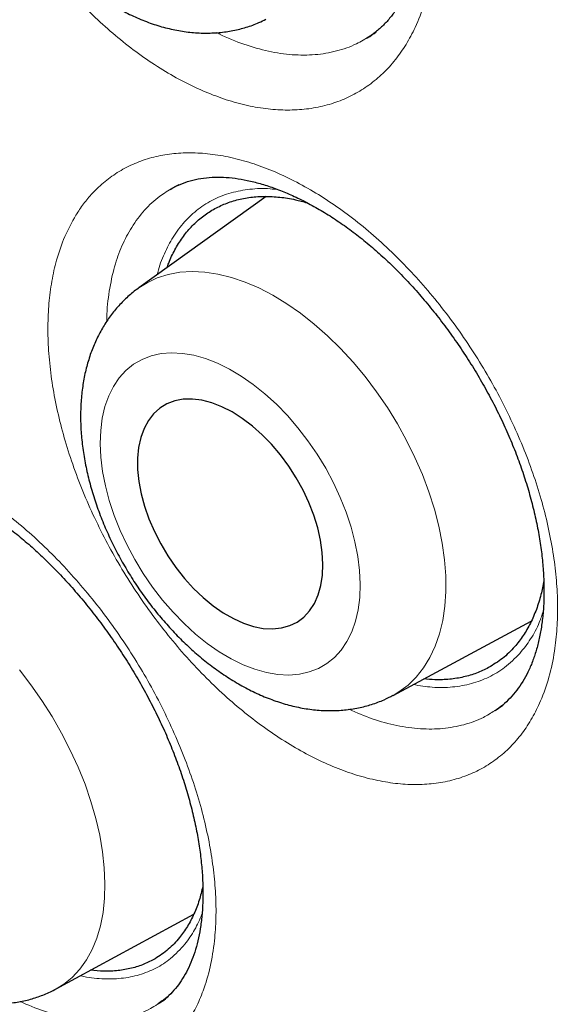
# Model space of a CAD drawing. Header units: millimetres. Extents: x 8 to 961, y 12 to 932.
# Tile 87 of 187: x 900.1 to 902.74, y 301.35 to 306.1. Entities that reach past the tile are written whole.
import ezdxf

# ---------------------------------------------------------------- set-up
doc = ezdxf.new("R2010")
doc.units = ezdxf.units.MM

msp = doc.modelspace()

# ---------------------------------------------------------------- linework, layer by layer
at = {"color": 7, "linetype": 'Continuous', "lineweight": 30}
for p, q in [((900.8231, 305.2795), (900.8208, 305.2782)), ((900.8633, 305.3015), (900.8299, 305.2832)), ((901.2851, 305.2454), (900.6711, 304.8044)), ((901.8968, 302.84), (902.5626, 303.1977)), ((902.3878, 302.7672), (902.3857, 302.766)), ((902.3885, 302.7665), (902.4255, 302.793)), ((900.273, 301.4246), (900.9359, 301.7845))]:
    msp.add_line(p, q, dxfattribs=at)
at = {"color": 8, "linetype": 'Continuous', "lineweight": 0}
msp.add_line((902.3986, 302.7737), (902.3878, 302.7672), dxfattribs=at)
at = {"color": 8, "linetype": 'Continuous', "lineweight": 0, "flags": 128}
for points in [[(900.6715, 304.8047), (900.7107, 304.8295), (900.7602, 304.8528), (900.8131, 304.8697), (900.8692, 304.8801), (900.928, 304.8838), (900.9892, 304.8809), (901.0525, 304.8715), (901.1173, 304.8554), (901.1833, 304.833), (901.2501, 304.8042), (901.3173, 304.7693), (901.3844, 304.7285), (901.451, 304.6821), (901.5167, 304.6303), (901.581, 304.5735), (901.6436, 304.512), (901.7041, 304.4463), (901.7621, 304.3767), (901.8172, 304.3037), (901.869, 304.2277), (901.9173, 304.1493), (901.9617, 304.0689), (902.002, 303.987), (902.0379, 303.9041), (902.0692, 303.8209), (902.0956, 303.7377), (902.1171, 303.6551), (902.1334, 303.5737), (902.1445, 303.4939), (902.1503, 303.4164), (902.1507, 303.3414), (902.1459, 303.2696), (902.1357, 303.2014), (902.1202, 303.1372), (902.0997, 303.0774), (902.0741, 303.0224), (902.0436, 302.9725), (902.0085, 302.9281), (901.9689, 302.8895), (901.9252, 302.8568), (901.8966, 302.8399)], [(901.7382, 303.3755), (901.7351, 303.4414), (901.7267, 303.5097), (901.7131, 303.5797), (901.6943, 303.6508), (901.6706, 303.7225), (901.6421, 303.7941), (901.6091, 303.8651), (901.5718, 303.9348), (901.5306, 304.0026), (901.4858, 304.0679), (901.4379, 304.1302), (901.3871, 304.189), (901.334, 304.2438), (901.2791, 304.294), (901.2226, 304.3393), (901.1653, 304.3792), (901.1075, 304.4135), (901.0497, 304.4418), (900.9924, 304.464), (900.9362, 304.4797), (900.8815, 304.4889), (900.8287, 304.4915), (900.7783, 304.4875), (900.7308, 304.4768), (900.6866, 304.4597), (900.6459, 304.4362), (900.6093, 304.4066), (900.5769, 304.3711), (900.5491, 304.3299), (900.5261, 304.2836), (900.508, 304.2323), (900.4952, 304.1767), (900.4876, 304.1171), (900.4853, 304.0541), (900.4884, 303.9881), (900.4968, 303.9199), (900.5104, 303.8499), (900.5291, 303.7787), (900.5529, 303.707), (900.5814, 303.6354), (900.6144, 303.5644), (900.6517, 303.4948), (900.6929, 303.427), (900.7376, 303.3616), (900.7856, 303.2993), (900.8363, 303.2405), (900.8894, 303.1858), (900.9444, 303.1356), (901.0008, 303.0903), (901.0582, 303.0503), (901.116, 303.016), (901.1738, 302.9877), (901.231, 302.9656), (901.2873, 302.9499), (901.342, 302.9406), (901.3948, 302.938), (901.4451, 302.9421), (901.4927, 302.9527), (901.5369, 302.9698), (901.5776, 302.9933), (901.6142, 303.0229), (901.6466, 303.0585), (901.6744, 303.0996), (901.6974, 303.146), (901.7154, 303.1972), (901.7283, 303.2529), (901.7359, 303.3125), (901.7382, 303.3755)], [(900.0956, 302.9624), (900.1514, 302.8902), (900.2041, 302.815), (900.2535, 302.7372), (900.2992, 302.6574), (900.3411, 302.5761), (900.3787, 302.4938), (900.4119, 302.4111), (900.4404, 302.3283), (900.4641, 302.2462), (900.4829, 302.1651), (900.4965, 302.0856), (900.505, 302.0082), (900.5082, 301.9334), (900.5062, 301.8616), (900.4989, 301.7934), (900.4865, 301.7291), (900.4689, 301.6692), (900.4463, 301.614), (900.4188, 301.5639), (900.3867, 301.5192), (900.3501, 301.4801), (900.3092, 301.447), (900.273, 301.4246)]]:
    msp.add_lwpolyline(points, dxfattribs=at)
at = {"color": 7, "linetype": 'Continuous', "lineweight": 30, "flags": 128}
msp.add_lwpolyline([(901.5587, 303.4727), (901.5557, 303.529), (901.5473, 303.5876), (901.5335, 303.6477), (901.5147, 303.7086), (901.491, 303.7696), (901.4626, 303.83), (901.43, 303.8889), (901.3936, 303.9457), (901.3537, 303.9998), (901.3109, 304.0503), (901.2656, 304.0968), (901.2185, 304.1387), (901.1701, 304.1754), (901.121, 304.2065), (901.0718, 304.2317), (901.023, 304.2505), (900.9754, 304.2629), (900.9294, 304.2686), (900.8856, 304.2676), (900.8445, 304.2599), (900.8067, 304.2456), (900.7726, 304.2248), (900.7427, 304.1978), (900.7172, 304.165), (900.6964, 304.1267), (900.6808, 304.0834), (900.6703, 304.0356), (900.6652, 303.984), (900.6656, 303.929), (900.6713, 303.8715), (900.6824, 303.8121), (900.6987, 303.7515), (900.7201, 303.6904), (900.7461, 303.6296), (900.7767, 303.5699), (900.8112, 303.5119), (900.8495, 303.4564), (900.8909, 303.404), (900.935, 303.3554), (900.9812, 303.3112), (901.029, 303.2718), (901.0779, 303.2379), (901.1271, 303.2097), (901.1762, 303.1876), (901.2244, 303.172), (901.2713, 303.1629), (901.3163, 303.1606), (901.3588, 303.1649), (901.3983, 303.176), (901.4343, 303.1936), (901.4664, 303.2175), (901.4941, 303.2474), (901.5173, 303.283), (901.5355, 303.3239), (901.5486, 303.3695), (901.5564, 303.4193), (901.5587, 303.4727)], dxfattribs=at)
at = {"color": 7, "linetype": 'Continuous', "lineweight": 30}
for points, knots in [([(893.9274, 321.833), (893.8174, 321.8308), (893.581, 321.8262), (893.2271, 321.7945), (892.8645, 321.7431), (892.5174, 321.6725), (892.1853, 321.5847), (891.8683, 321.4809), (891.56, 321.3596), (891.2608, 321.221), (890.9653, 321.0619), (890.6745, 320.8814), (890.3895, 320.6785), (890.1163, 320.4569), (889.8554, 320.217), (889.607, 319.9591), (889.376, 319.6887), (889.1619, 319.4073), (888.964, 319.1165), (888.7784, 318.811), (888.6052, 318.4911), (888.4414, 318.1505), (888.2882, 317.7886), (888.1466, 317.4049), (888.0199, 317.0069), (887.9083, 316.5952), (887.8118, 316.1703), (887.7323, 315.7412), (887.6686, 315.3092), (887.62, 314.8756), (887.5853, 314.4323), (887.5644, 313.9799), (887.5573, 313.5096), (887.565, 313.0213), (887.5884, 312.5153), (887.6275, 312.0015), (887.6822, 311.4807), (887.7523, 310.9536), (887.8362, 310.4311), (887.9328, 309.9142), (888.0409, 309.4038), (888.1623, 308.8902), (888.297, 308.3742), (888.4476, 307.8458), (888.615, 307.3055), (888.7999, 306.7541), (888.9988, 306.2028), (889.2115, 305.6522), (889.4375, 305.1031), (889.6721, 304.5668), (889.9142, 304.0436), (890.1625, 303.5341), (890.4217, 303.0285), (890.6913, 302.5274), (890.9768, 302.0213), (891.2785, 301.5113), (891.5967, 300.9985), (891.9251, 300.4935), (892.2633, 299.997), (892.6108, 299.5095), (892.9605, 299.041), (893.3111, 298.5913), (893.6619, 298.1602), (894.0193, 297.7395), (894.3829, 297.3296), (894.7598, 296.923), (895.1498, 296.5209), (895.5528, 296.1247), (895.9608, 295.743), (896.3731, 295.376), (896.7892, 295.0244), (897.2006, 294.695), (897.6066, 294.3872), (898.0064, 294.1002), (898.4076, 293.8285), (898.8098, 293.5722), (899.2207, 293.3268), (899.6396, 293.0938), (900.0661, 292.8747), (900.4915, 292.6743), (900.9152, 292.4928), (901.3365, 292.3306), (901.7471, 292.1904), (902.1465, 292.0714), (902.5345, 291.9722), (902.9185, 291.8908), (903.298, 291.8271), (903.6803, 291.7804), (904.0644, 291.752), (904.4495, 291.7432), (904.8275, 291.7547), (905.198, 291.7863), (905.5605, 291.8381), (905.9077, 291.9086), (906.2397, 291.9964), (906.5568, 292.1002), (906.8651, 292.2215), (907.1643, 292.3601), (907.4598, 292.5192), (907.7506, 292.6997), (908.0356, 292.9026), (908.3087, 293.1242), (908.5697, 293.3641), (908.818, 293.6221), (909.0492, 293.8921), (909.2623, 294.1748), (909.4006, 294.3707), (909.4658, 294.4783), (909.4692, 294.4839)], [0, 0, 0, 0, 0.008505, 0.018287, 0.028068, 0.037849, 0.047071, 0.056294, 0.065516, 0.074739, 0.083961, 0.093742, 0.103524, 0.113305, 0.123086, 0.132867, 0.142649, 0.151871, 0.161094, 0.170316, 0.179538, 0.188761, 0.198542, 0.208323, 0.218105, 0.227886, 0.237667, 0.247448, 0.256671, 0.265893, 0.275116, 0.284338, 0.29356, 0.303342, 0.313123, 0.322904, 0.332686, 0.342467, 0.352248, 0.361471, 0.370693, 0.379915, 0.389138, 0.39836, 0.408141, 0.417923, 0.427704, 0.437485, 0.447267, 0.457048, 0.46627, 0.475493, 0.484715, 0.493937, 0.50316, 0.512941, 0.522722, 0.532504, 0.542285, 0.552066, 0.561848, 0.57107, 0.580292, 0.589515, 0.598737, 0.60796, 0.617741, 0.627522, 0.637303, 0.647085, 0.656866, 0.666647, 0.67587, 0.685092, 0.694314, 0.703537, 0.712759, 0.722541, 0.732322, 0.742103, 0.751884, 0.761666, 0.771447, 0.780669, 0.789892, 0.799114, 0.808337, 0.817559, 0.82734, 0.837122, 0.846903, 0.856684, 0.866465, 0.876247, 0.885469, 0.894691, 0.903914, 0.913136, 0.922359, 0.93214, 0.941921, 0.951703, 0.961484, 0.971265, 0.981046, 0.990269, 0.999491, 1, 1, 1, 1]), ([(893.6586, 321.8257), (893.7133, 321.8281), (893.8353, 321.8335), (894.0272, 321.8348), (894.2336, 321.8309), (894.442, 321.821), (894.6523, 321.8051), (894.8645, 321.7834), (895.0783, 321.7558), (895.2938, 321.7223), (895.511, 321.6829), (895.7296, 321.6377), (895.9496, 321.5866), (896.171, 321.5298), (896.3936, 321.4671), (896.6173, 321.3987), (896.8422, 321.3245), (897.068, 321.2446), (897.2948, 321.159), (897.5223, 321.0677), (897.7506, 320.9708), (897.9796, 320.8683), (898.209, 320.7602), (898.439, 320.6467), (898.6692, 320.5276), (898.8998, 320.4031), (899.1305, 320.2733), (899.3614, 320.1381), (899.5922, 319.9976), (899.8229, 319.8519), (900.0534, 319.701), (900.2837, 319.545), (900.5135, 319.3839), (900.7429, 319.2178), (900.9718, 319.0468), (901.2, 318.871), (901.4274, 318.6903), (901.654, 318.5049), (901.8796, 318.3149), (902.1043, 318.1203), (902.3278, 317.9212), (902.5501, 317.7176), (902.7711, 317.5098), (902.9908, 317.2976), (903.2089, 317.0813), (903.4255, 316.8609), (903.6405, 316.6364), (903.8537, 316.4081), (904.0651, 316.176), (904.2746, 315.9401), (904.4821, 315.7005), (904.6875, 315.4574), (904.8908, 315.2109), (905.0918, 314.961), (905.2905, 314.7079), (905.4868, 314.4516), (905.6807, 314.1923), (905.8719, 313.9301), (906.0606, 313.6649), (906.2465, 313.3971), (906.4296, 313.1266), (906.6099, 312.8537), (906.7873, 312.5783), (906.9616, 312.3006), (907.1329, 312.0207), (907.301, 311.7387), (907.466, 311.4548), (907.6276, 311.169), (907.7859, 310.8815), (907.9408, 310.5924), (908.0923, 310.3018), (908.2402, 310.0097), (908.3845, 309.7165), (908.5252, 309.422), (908.6623, 309.1265), (908.7955, 308.8301), (908.925, 308.5329), (909.0505, 308.235), (909.1722, 307.9366), (909.29, 307.6377), (909.4037, 307.3385), (909.5134, 307.0391), (909.619, 306.7396), (909.7205, 306.4401), (909.8178, 306.1408), (909.9109, 305.8418), (909.9997, 305.5432), (910.0843, 305.2451), (910.1646, 304.9477), (910.2405, 304.651), (910.3121, 304.3551), (910.3792, 304.0603), (910.442, 303.7666), (910.5003, 303.4741), (910.5541, 303.183), (910.6034, 302.8933), (910.6483, 302.6053), (910.6886, 302.3189), (910.7244, 302.0343), (910.7556, 301.7517), (910.7823, 301.4711), (910.8044, 301.1926), (910.8219, 300.9165), (910.8349, 300.6426), (910.8433, 300.3713), (910.8471, 300.1026), (910.8463, 299.8366), (910.8409, 299.5733), (910.831, 299.313), (910.8165, 299.0557), (910.7975, 298.8015), (910.7739, 298.5505), (910.7458, 298.3028), (910.7132, 298.0586), (910.6761, 297.8178), (910.6345, 297.5806), (910.5884, 297.3472), (910.5379, 297.1175), (910.4829, 296.8916), (910.4236, 296.6697), (910.3599, 296.4519), (910.2919, 296.2381), (910.2195, 296.0286), (910.1429, 295.8233), (910.062, 295.6224), (909.9768, 295.4259), (909.8875, 295.2339), (909.794, 295.0465), (909.6964, 294.8637), (909.5944, 294.6859), (909.5175, 294.5578), (909.4735, 294.4905), (909.4661, 294.4792)], [0, 0, 0, 0, 0.006345, 0.014134, 0.021917, 0.029695, 0.037469, 0.045239, 0.053005, 0.060767, 0.068527, 0.076283, 0.084037, 0.091788, 0.099538, 0.107286, 0.115032, 0.122777, 0.130522, 0.138265, 0.146008, 0.153751, 0.161493, 0.169235, 0.176976, 0.184718, 0.19246, 0.200202, 0.207945, 0.215687, 0.22343, 0.231174, 0.238917, 0.246661, 0.254406, 0.262151, 0.269897, 0.277643, 0.285389, 0.293136, 0.300884, 0.308632, 0.31638, 0.324129, 0.331878, 0.339628, 0.347378, 0.355129, 0.36288, 0.370631, 0.378383, 0.386135, 0.393888, 0.40164, 0.409393, 0.417146, 0.4249, 0.432654, 0.440407, 0.448161, 0.455916, 0.46367, 0.471424, 0.479179, 0.486934, 0.494688, 0.502443, 0.510198, 0.517952, 0.525707, 0.533461, 0.541216, 0.54897, 0.556724, 0.564478, 0.572232, 0.579986, 0.58774, 0.595493, 0.603246, 0.610999, 0.618751, 0.626503, 0.634255, 0.642006, 0.649757, 0.657508, 0.665258, 0.673008, 0.680757, 0.688506, 0.696255, 0.704002, 0.71175, 0.719497, 0.727243, 0.734989, 0.742734, 0.750479, 0.758223, 0.765967, 0.773711, 0.781453, 0.789196, 0.796938, 0.804679, 0.81242, 0.820161, 0.827902, 0.835642, 0.843383, 0.851123, 0.858864, 0.866605, 0.874346, 0.882087, 0.88983, 0.897573, 0.905317, 0.913063, 0.92081, 0.928558, 0.936309, 0.944063, 0.951819, 0.959578, 0.96734, 0.975106, 0.982876, 0.990651, 0.99843, 1, 1, 1, 1]), ([(900.2795, 308.5676), (900.2795, 308.5677), (900.2942, 308.5772), (900.3264, 308.5911), (900.3762, 308.6087), (900.429, 308.6198), (900.4835, 308.6251), (900.5396, 308.6247), (900.5977, 308.6189), (900.6578, 308.608), (900.7204, 308.5917), (900.7851, 308.57), (900.8516, 308.5428), (900.9194, 308.5103), (900.9879, 308.4724), (901.0566, 308.4295), (901.1249, 308.3818), (901.1923, 308.3295), (901.2583, 308.2731), (901.323, 308.2126), (901.3865, 308.1478), (901.4489, 308.0786), (901.5101, 308.0052), (901.5694, 307.928), (901.6265, 307.8476), (901.6809, 307.7643), (901.7323, 307.6788), (901.7803, 307.5916), (901.8245, 307.5034), (901.8648, 307.4147), (901.9008, 307.3259), (901.9326, 307.2375), (901.9603, 307.1494), (901.9839, 307.0616), (902.0033, 306.9744), (902.0185, 306.8883), (902.0294, 306.8038), (902.0359, 306.7216), (902.038, 306.6421), (902.036, 306.5658), (902.0298, 306.4934), (902.0196, 306.4251), (902.0057, 306.3612), (901.9883, 306.3022), (901.9675, 306.2476), (901.9432, 306.1971), (901.9155, 306.1506), (901.8844, 306.1083), (901.85, 306.0702), (901.8116, 306.037), (901.7843, 306.0163), (901.7688, 306.0082), (901.7683, 306.008)], [0, 0, 0, 0, 0.000084, 0.023949, 0.047725, 0.070898, 0.093219, 0.114646, 0.135114, 0.155542, 0.175989, 0.196499, 0.217076, 0.237699, 0.258326, 0.278893, 0.299348, 0.319644, 0.339749, 0.359578, 0.379612, 0.399876, 0.42034, 0.440965, 0.461705, 0.482511, 0.503325, 0.524085, 0.544749, 0.565278, 0.585647, 0.605827, 0.625979, 0.646253, 0.666614, 0.687039, 0.707499, 0.727955, 0.74837, 0.768712, 0.788961, 0.809104, 0.829149, 0.849125, 0.869066, 0.889465, 0.910271, 0.931574, 0.953469, 0.976035, 0.999285, 1, 1, 1, 1]), ([(900.1184, 308.0993), (900.1142, 308.0967), (900.0921, 308.0829), (900.0557, 308.0527), (900.0099, 308.0089), (899.9688, 307.9601), (899.932, 307.9069), (899.8998, 307.8495), (899.8724, 307.788), (899.8499, 307.7226), (899.8324, 307.6535), (899.8202, 307.5809), (899.8134, 307.5054), (899.8121, 307.4274), (899.8162, 307.3475), (899.8258, 307.2663), (899.8407, 307.1844), (899.8606, 307.1024), (899.8854, 307.0207), (899.9149, 306.9397), (899.9488, 306.8598), (899.987, 306.7815), (900.0292, 306.705), (900.0752, 306.6307), (900.1248, 306.5591), (900.1779, 306.4904), (900.2341, 306.425), (900.2933, 306.3632), (900.3553, 306.3055), (900.4199, 306.2522), (900.4869, 306.2036), (900.556, 306.1602), (900.6268, 306.1225), (900.6989, 306.0909), (900.7718, 306.0658), (900.8448, 306.0475), (900.9172, 306.0362), (900.9884, 306.032), (901.0578, 306.0348), (901.1249, 306.0443), (901.1891, 306.0606), (901.2423, 306.0791), (901.2726, 306.0946), (901.2837, 306.1002)], [0, 0, 0, 0, 0.005276, 0.027774, 0.050279, 0.072908, 0.09577, 0.118967, 0.142583, 0.166674, 0.191258, 0.216311, 0.241766, 0.267524, 0.293477, 0.319525, 0.345576, 0.371585, 0.397533, 0.423418, 0.449248, 0.47504, 0.500813, 0.52659, 0.552391, 0.578238, 0.604153, 0.63016, 0.656279, 0.68252, 0.708887, 0.735362, 0.761899, 0.788398, 0.814741, 0.840792, 0.866422, 0.891535, 0.916088, 0.940091, 0.963601, 0.9867, 1, 1, 1, 1]), ([(901.7691, 306.0088), (901.7705, 306.0096), (901.7868, 306.0183), (901.8016, 306.0295), (901.8152, 306.0397)], [0, 0, 0, 0, 0.083738, 1, 1, 1, 1]), ([(900.8208, 305.278), (900.8221, 305.2788), (900.8374, 305.2893), (900.8697, 305.3041), (900.9179, 305.3218), (900.9693, 305.3332), (901.0224, 305.3389), (901.0774, 305.3391), (901.1345, 305.334), (901.1938, 305.3239), (901.2559, 305.3085), (901.3203, 305.2879), (901.3867, 305.2618), (901.4546, 305.2305), (901.5235, 305.1939), (901.5927, 305.1523), (901.6618, 305.1058), (901.7301, 305.0549), (901.7972, 304.9998), (901.8632, 304.9406), (901.9281, 304.8772), (901.9922, 304.8093), (902.0551, 304.7373), (902.1163, 304.6615), (902.1755, 304.5825), (902.2321, 304.5006), (902.2858, 304.4164), (902.3362, 304.3305), (902.383, 304.2436), (902.4258, 304.156), (902.4645, 304.0685), (902.499, 303.9812), (902.5294, 303.8941), (902.5557, 303.8074), (902.5779, 303.7211), (902.5959, 303.6359), (902.6096, 303.5523), (902.6189, 303.4708), (902.6238, 303.3921), (902.6245, 303.3166), (902.6209, 303.2447), (902.6134, 303.177), (902.602, 303.1138), (902.5871, 303.0553), (902.5687, 303.0012), (902.5469, 302.9512), (902.5216, 302.9052), (902.493, 302.8632), (902.4608, 302.8256), (902.4255, 302.792), (902.3993, 302.7739), (902.3862, 302.7647)], [0, 0, 0, 0, 0.002253, 0.02637, 0.050327, 0.073556, 0.095831, 0.117112, 0.137464, 0.157783, 0.178136, 0.198565, 0.219076, 0.239644, 0.26023, 0.280765, 0.301195, 0.321473, 0.341565, 0.361382, 0.381405, 0.401659, 0.422115, 0.442733, 0.463467, 0.484267, 0.505077, 0.525834, 0.546494, 0.567021, 0.587386, 0.607563, 0.627701, 0.647961, 0.668306, 0.688712, 0.709151, 0.729582, 0.749967, 0.770275, 0.790483, 0.81058, 0.830572, 0.850489, 0.870363, 0.890693, 0.911438, 0.932701, 0.954596, 0.977226, 1, 1, 1, 1]), ([(900.8078, 304.9026), (900.8102, 304.9099), (900.8202, 304.9406), (900.8444, 304.9891), (900.8802, 305.0475), (900.9227, 305.0992), (900.9704, 305.1435), (901.0233, 305.1803), (901.0807, 305.209), (901.143, 305.23), (901.209, 305.2427), (901.2786, 305.2472), (901.3506, 305.2431), (901.4188, 305.2329), (901.4635, 305.2202), (901.4825, 305.2148)], [0, 0, 0, 0, 0.025453, 0.107408, 0.19038, 0.273351, 0.357983, 0.439938, 0.522909, 0.605881, 0.690513, 0.772467, 0.855439, 0.93841, 1, 1, 1, 1]), ([(900.6718, 304.8047), (900.6704, 304.8038), (900.6515, 304.7915), (900.6186, 304.763), (900.5739, 304.7191), (900.5341, 304.6702), (900.4987, 304.6171), (900.468, 304.5599), (900.4421, 304.4987), (900.4213, 304.4337), (900.4055, 304.365), (900.3951, 304.293), (900.3901, 304.218), (900.3906, 304.1406), (900.3967, 304.0614), (900.4082, 303.9809), (900.425, 303.8998), (900.4468, 303.8185), (900.4735, 303.7377), (900.5048, 303.6577), (900.5405, 303.5788), (900.5803, 303.5014), (900.6241, 303.426), (900.6715, 303.3528), (900.7225, 303.2821), (900.7767, 303.2145), (900.8341, 303.1501), (900.8943, 303.0893), (900.9571, 303.0325), (901.0224, 302.9801), (901.09, 302.9323), (901.1595, 302.8897), (901.2307, 302.8526), (901.3032, 302.8216), (901.3763, 302.7971), (901.4495, 302.7793), (901.5221, 302.7686), (901.5933, 302.7649), (901.6626, 302.7683), (901.7293, 302.7784), (901.7931, 302.7951), (901.849, 302.8155), (901.8821, 302.833), (901.8962, 302.8404)], [0, 0, 0, 0, 0.001802, 0.024175, 0.046533, 0.069, 0.091693, 0.114723, 0.138184, 0.162142, 0.186627, 0.211621, 0.237055, 0.262827, 0.288815, 0.31491, 0.341005, 0.367051, 0.393026, 0.418928, 0.444765, 0.470555, 0.496319, 0.522081, 0.547865, 0.573691, 0.599585, 0.625572, 0.651676, 0.677912, 0.704287, 0.730792, 0.757391, 0.783986, 0.810453, 0.836644, 0.862412, 0.887643, 0.912279, 0.936324, 0.959832, 0.98289, 1, 1, 1, 1]), ([(899.193, 303.8612), (899.2029, 303.8671), (899.2263, 303.8812), (899.2671, 303.8969), (899.3131, 303.9089), (899.3592, 303.9151), (899.4065, 303.9167), (899.4576, 303.9139), (899.5132, 303.906), (899.5718, 303.8931), (899.633, 303.8749), (899.6966, 303.8514), (899.7621, 303.8227), (899.829, 303.7887), (899.8967, 303.7496), (899.9646, 303.7057), (900.0322, 303.6571), (900.0991, 303.6042), (900.1649, 303.5472), (900.2299, 303.4861), (900.2942, 303.4206), (900.3578, 303.3507), (900.4201, 303.2769), (900.4807, 303.1996), (900.5391, 303.1192), (900.5949, 303.0364), (900.6478, 302.9516), (900.6972, 302.8655), (900.7431, 302.7786), (900.785, 302.6914), (900.8228, 302.6044), (900.8567, 302.5176), (900.8867, 302.4309), (900.9127, 302.3446), (900.9346, 302.2591), (900.9524, 302.175), (900.9659, 302.0928), (900.9751, 302.0131), (900.98, 301.9364), (900.9807, 301.8633), (900.9774, 301.7941), (900.9702, 301.7294), (900.9594, 301.6694), (900.9451, 301.614), (900.9275, 301.5628), (900.9066, 301.5158), (900.8826, 301.4729), (900.8554, 301.4343), (900.8248, 301.3999), (900.7948, 301.3725), (900.7736, 301.3587), (900.7648, 301.353)], [0, 0, 0, 0, 0.017827, 0.042386, 0.066176, 0.086392, 0.105531, 0.12585, 0.146077, 0.166303, 0.186587, 0.206953, 0.22739, 0.247864, 0.268318, 0.288693, 0.308937, 0.329008, 0.348924, 0.368675, 0.388816, 0.40917, 0.429703, 0.450369, 0.471119, 0.491901, 0.512648, 0.533313, 0.553856, 0.574248, 0.594466, 0.614554, 0.634762, 0.655058, 0.675419, 0.695818, 0.716214, 0.736566, 0.756837, 0.777, 0.797033, 0.816932, 0.836712, 0.856389, 0.876318, 0.896644, 0.917408, 0.93874, 0.960796, 0.983732, 1, 1, 1, 1]), ([(902.6231, 303.3925), (902.6189, 303.3699), (902.6099, 303.3215), (902.5881, 303.2534), (902.5596, 303.1873), (902.5246, 303.1269), (902.4802, 303.0693), (902.4254, 303.0157), (902.3798, 302.9877), (902.3569, 302.9736)], [0, 0, 0, 0, 0.117125, 0.251113, 0.386763, 0.522413, 0.660777, 0.829447, 1, 1, 1, 1]), ([(902.3569, 302.9736), (902.3379, 302.9643), (902.2998, 302.9456), (902.2369, 302.9271), (902.1698, 302.9164), (902.1055, 302.9135), (902.0627, 302.9178), (902.0449, 302.9196)], [0, 0, 0, 0, 0.208578, 0.417155, 0.631007, 0.846431, 1, 1, 1, 1]), ([(900.9795, 301.9186), (900.9741, 301.8962), (900.9628, 301.8495), (900.9378, 301.7853), (900.9063, 301.7246), (900.8655, 301.6666), (900.8147, 301.6127), (900.7718, 301.5844), (900.7502, 301.5701)], [0, 0, 0, 0, 0.142656, 0.297121, 0.453248, 0.61165, 0.804747, 1, 1, 1, 1]), ([(900.7502, 301.5701), (900.7323, 301.5607), (900.6963, 301.5416), (900.6364, 301.5227), (900.572, 301.5113), (900.5059, 301.5078), (900.46, 301.5123), (900.4384, 301.5144)], [0, 0, 0, 0, 0.19988, 0.401149, 0.606794, 0.813952, 1, 1, 1, 1]), ([(899.5592, 301.472), (899.5721, 301.465), (899.6084, 301.4452), (899.6691, 301.4173), (899.7414, 301.3904), (899.8141, 301.3703), (899.8862, 301.3572), (899.9571, 301.3514), (900.0261, 301.3526), (900.0927, 301.3608), (900.1563, 301.3756), (900.2167, 301.3963), (900.2542, 301.4152), (900.2728, 301.4245)], [0, 0, 0, 0, 0.0555887, 0.1567655, 0.2579513, 0.3582141, 0.4568617, 0.5533174, 0.6472558, 0.7386432, 0.8276872, 0.9147513, 1, 1, 1, 1]), ([(900.7657, 301.3539), (900.7718, 301.3576), (900.7889, 301.3678), (900.8043, 301.3807), (900.8141, 301.3889)], [0, 0, 0, 0, 0.3597714, 1, 1, 1, 1])]:
    msp.add_open_spline(points, degree=3, knots=knots, dxfattribs=at)
at = {"color": 8, "linetype": 'Continuous', "lineweight": 0}
for points, knots in [([(899.5019, 321.5209), (899.6292, 321.4461), (899.8837, 321.2966), (900.2655, 321.0551), (900.6471, 320.8013), (901.0473, 320.5208), (901.465, 320.212), (901.9002, 319.8725), (902.3331, 319.5166), (902.7743, 319.1352), (903.2224, 318.7277), (903.6273, 318.3402), (903.9793, 317.9888), (904.2804, 317.6779), (904.579, 317.3591), (904.8749, 317.0325), (905.1676, 316.6989), (905.4695, 316.3434), (905.7796, 315.9656), (906.0974, 315.5642), (906.4099, 315.155), (906.7287, 314.7223), (907.0524, 314.2657), (907.3627, 313.81), (907.649, 313.3732), (907.9124, 312.9569), (908.1699, 312.5351), (908.4213, 312.1079), (908.6663, 311.6757), (908.8979, 311.2513), (909.1166, 310.8353), (909.3233, 310.4274), (909.524, 310.0164), (909.7186, 309.6022), (909.9066, 309.1859), (910.0959, 308.7491), (910.2851, 308.2925), (910.473, 307.8156), (910.6518, 307.3373), (910.8277, 306.8396), (910.999, 306.3233), (911.1522, 305.8275), (911.2839, 305.3709), (911.3968, 304.953), (911.502, 304.5355), (911.5995, 304.1184), (911.6889, 303.7028), (911.7739, 303.2706), (911.853, 302.8229), (911.9248, 302.3599), (911.9861, 301.9003), (912.0386, 301.4269), (912.0807, 300.941), (912.1112, 300.4384), (912.1277, 299.9373), (912.1297, 299.438), (912.1169, 298.9466), (912.0896, 298.4675), (912.0482, 298.0018), (911.9932, 297.5489), (911.9243, 297.1057), (911.8407, 296.6691), (911.7423, 296.2402), (911.6303, 295.8257), (911.5061, 295.429), (911.3704, 295.0495), (911.2215, 294.6824), (911.068, 294.3468), (910.9126, 294.0414), (910.7574, 293.7638), (910.5932, 293.496), (910.4287, 293.2507), (910.2655, 293.0266), (910.1048, 292.8221), (909.9379, 292.6254), (909.7432, 292.4124), (909.5172, 292.1883), (909.3091, 291.9984), (909.1802, 291.8969), (909.1417, 291.8665)], [0, 0, 0, 0, 0.0132877, 0.0265753, 0.0399125, 0.0532497, 0.0686007, 0.0839518, 0.0993778, 0.1148038, 0.1314166, 0.1480533, 0.1592921, 0.1705383, 0.1818489, 0.1931595, 0.2045005, 0.2158415, 0.2286906, 0.2415397, 0.2544326, 0.2673254, 0.2817106, 0.296111, 0.308253, 0.3203973, 0.3325393, 0.3447661, 0.3569953, 0.3692221, 0.380482, 0.3917494, 0.4030801, 0.4144109, 0.4257715, 0.4371321, 0.450002, 0.4628718, 0.4757855, 0.4886991, 0.5031077, 0.5175319, 0.5288316, 0.5401389, 0.5515108, 0.5628827, 0.574285, 0.5856873, 0.5986056, 0.6115239, 0.6244862, 0.6374485, 0.6519116, 0.6663901, 0.6813511, 0.696312, 0.711343, 0.726374, 0.7410451, 0.7557161, 0.7704516, 0.7851872, 0.8002938, 0.8154178, 0.8299295, 0.8444411, 0.8590159, 0.8735907, 0.8858416, 0.8980925, 0.9103812, 0.9226699, 0.9331732, 0.9436765, 0.9542032, 0.9647298, 0.9792701, 0.9938103, 1, 1, 1, 1]), ([(899.2487, 292.2498), (899.3891, 292.1705), (899.67, 292.0116), (900.0916, 291.7947), (900.513, 291.5938), (900.9342, 291.4104), (901.354, 291.2447), (901.7725, 291.0968), (902.1889, 290.967), (902.5748, 290.8631), (902.9301, 290.7812), (903.2553, 290.7177), (903.5778, 290.6662), (903.8811, 290.6289), (904.1654, 290.6037), (904.4311, 290.5889), (904.6942, 290.5828), (904.9508, 290.5855), (905.2009, 290.5966), (905.4445, 290.6155), (905.6852, 290.6425), (905.9267, 290.6781), (906.1687, 290.7227), (906.4233, 290.7797), (906.6859, 290.8499), (906.9558, 290.9352), (907.2201, 291.0323), (907.4658, 291.1356), (907.6933, 291.2431), (907.9036, 291.353), (908.1093, 291.4714), (908.3075, 291.5963), (908.4982, 291.7273), (908.6817, 291.8639), (908.8606, 292.008), (909.0377, 292.162), (909.2126, 292.3261), (909.394, 292.5101), (909.578, 292.7127), (909.7636, 292.9357), (909.9416, 293.169), (910.1032, 293.4004), (910.2496, 293.6277), (910.3819, 293.8494), (910.5083, 294.0783), (910.627, 294.3109), (910.7381, 294.5467), (910.842, 294.7853), (910.94, 295.0302), (911.0338, 295.2851), (911.1228, 295.5503), (911.2113, 295.8405), (911.2964, 296.1528), (911.3769, 296.4883), (911.4484, 296.8317), (911.5079, 297.1651), (911.5567, 297.4867), (911.5961, 297.7955), (911.629, 298.1092), (911.6549, 298.4235), (911.674, 298.7375), (911.6866, 299.0513), (911.6931, 299.3692), (911.6932, 299.6962), (911.6868, 300.0324), (911.6709, 300.4412), (911.6405, 300.9198), (911.5896, 301.4716), (911.5222, 302.0313), (911.4413, 302.5781), (911.3492, 303.1096), (911.2476, 303.6252), (911.133, 304.1449), (911.0085, 304.6557), (910.8753, 305.1561), (910.7256, 305.6766), (910.5535, 306.2295), (910.3564, 306.8152), (910.1442, 307.402), (909.9252, 307.9679), (909.7019, 308.5115), (909.4758, 309.0331), (909.2386, 309.5531), (908.9963, 310.0584), (908.7503, 310.5482), (908.5093, 311.0077), (908.2682, 311.4493), (908.028, 311.8727), (907.7805, 312.2933), (907.5257, 312.7105), (907.2639, 313.1241), (906.9688, 313.5743), (906.6381, 314.0588), (906.2691, 314.5755), (905.8903, 315.0829), (905.5159, 315.5625), (905.148, 316.014), (904.7875, 316.4391), (904.4205, 316.8545), (904.0564, 317.2499), (903.6962, 317.6252), (903.3178, 318.0042), (902.9116, 318.3935), (902.4765, 318.7905), (902.0363, 319.1723), (901.6075, 319.5253), (901.1918, 319.8504), (900.7894, 320.1497), (900.3848, 320.4352), (899.9882, 320.6997), (899.6004, 320.945), (899.3481, 321.0933), (899.2218, 321.1674)], [0, 0, 0, 0, 0.010733, 0.021479, 0.032284, 0.04309, 0.053949, 0.064807, 0.075725, 0.086656, 0.095394, 0.104133, 0.112897, 0.121662, 0.129105, 0.136547, 0.144006, 0.151465, 0.158616, 0.165768, 0.172933, 0.180099, 0.187617, 0.19514, 0.203843, 0.212547, 0.221276, 0.230005, 0.237415, 0.244825, 0.252251, 0.259677, 0.266794, 0.273911, 0.281042, 0.288173, 0.295654, 0.303139, 0.311827, 0.320516, 0.32923, 0.337943, 0.34534, 0.352737, 0.36015, 0.367563, 0.374667, 0.381772, 0.388891, 0.39601, 0.403479, 0.410951, 0.419625, 0.428299, 0.436999, 0.445698, 0.453083, 0.460468, 0.467868, 0.475268, 0.482361, 0.489454, 0.49656, 0.503667, 0.511123, 0.518583, 0.530166, 0.541749, 0.553394, 0.565039, 0.575436, 0.585834, 0.596276, 0.606718, 0.616409, 0.626108, 0.637651, 0.649193, 0.660797, 0.6724, 0.682762, 0.693123, 0.703528, 0.713933, 0.723588, 0.733253, 0.742024, 0.750797, 0.759569, 0.768402, 0.777236, 0.786069, 0.797593, 0.809117, 0.820701, 0.832285, 0.842629, 0.852972, 0.863359, 0.873747, 0.883387, 0.893036, 0.904559, 0.916082, 0.927666, 0.93925, 0.949593, 0.959936, 0.970324, 0.980711, 0.990351, 1, 1, 1, 1]), ([(899.8156, 308.4506), (899.8286, 308.4693), (899.8547, 308.5067), (899.9036, 308.5615), (899.9624, 308.6143), (900.0332, 308.6622), (900.1109, 308.7001), (900.194, 308.7272), (900.2813, 308.7433), (900.3727, 308.7486), (900.4686, 308.743), (900.5675, 308.7262), (900.6677, 308.6988), (900.7694, 308.661), (900.8729, 308.6124), (900.9764, 308.5537), (901.0782, 308.4859), (901.1787, 308.4092), (901.278, 308.3231), (901.3745, 308.229), (901.4665, 308.1285), (901.5545, 308.0216), (901.6384, 307.9077), (901.7169, 307.7888), (901.7887, 307.6669), (901.8543, 307.5418), (901.9134, 307.413), (901.9651, 307.2828), (902.0086, 307.1532), (902.0443, 307.024), (902.072, 306.8948), (902.0911, 306.7679), (902.1014, 306.6453), (902.1032, 306.5266), (902.0963, 306.4116), (902.0793, 306.293), (902.0497, 306.1742), (902.0083, 306.067), (901.9604, 305.9775), (901.9085, 305.9031), (901.8488, 305.8374), (901.782, 305.7816), (901.7095, 305.7364), (901.6313, 305.7014), (901.5469, 305.6768), (901.4577, 305.6633), (901.3653, 305.6609), (901.2695, 305.6691), (901.17, 305.6885), (901.0684, 305.7188), (900.9664, 305.7593), (900.8638, 305.8099), (900.7604, 305.871), (900.6579, 305.9418), (900.5579, 306.0208), (900.4601, 306.108), (900.3645, 306.2039), (900.2725, 306.3071), (900.1858, 306.4157), (900.1039, 306.5297), (900.0267, 306.6497), (899.9558, 306.7736), (899.8921, 306.8995), (899.8352, 307.0274), (899.7853, 307.1579), (899.7433, 307.2887), (899.7098, 307.4177), (899.6844, 307.5452), (899.6674, 307.6714), (899.6591, 307.7943), (899.6596, 307.9119), (899.6686, 308.0245), (899.6863, 308.1323), (899.715, 308.2419), (899.7561, 308.3507), (899.7957, 308.4172), (899.8156, 308.4506)], [0, 0, 0, 0, 0.010074, 0.020189, 0.03342, 0.046651, 0.060267, 0.073883, 0.087114, 0.100346, 0.113962, 0.127577, 0.140809, 0.15404, 0.167656, 0.181272, 0.194503, 0.207735, 0.22135, 0.234966, 0.248198, 0.261429, 0.275045, 0.28866, 0.301892, 0.315123, 0.328739, 0.342355, 0.355586, 0.368818, 0.382433, 0.396049, 0.409281, 0.422512, 0.436128, 0.449744, 0.466403, 0.483247, 0.496479, 0.50971, 0.523326, 0.536942, 0.550173, 0.563405, 0.57702, 0.590636, 0.603868, 0.617099, 0.630715, 0.644331, 0.657562, 0.670793, 0.684409, 0.698025, 0.711256, 0.724488, 0.738104, 0.751719, 0.764951, 0.778182, 0.791798, 0.805414, 0.818645, 0.831877, 0.845492, 0.859108, 0.87234, 0.885571, 0.899187, 0.912803, 0.926034, 0.939265, 0.952881, 0.966497, 0.983155, 1, 1, 1, 1]), ([(901.7857, 306.0198), (901.7641, 306.0062), (901.7141, 305.9747), (901.625, 305.9445), (901.5218, 305.9264), (901.4118, 305.9265), (901.2969, 305.943), (901.1785, 305.9779), (901.0948, 306.0096), (901.0512, 306.0337), (901.0478, 306.0356)], [0, 0, 0, 0, 0.111084, 0.257466, 0.403383, 0.549299, 0.695681, 0.841598, 0.987514, 1, 1, 1, 1]), ([(900.3676, 305.1551), (900.3799, 305.1738), (900.4043, 305.2112), (900.4509, 305.2662), (900.5073, 305.3194), (900.5756, 305.3677), (900.6509, 305.4062), (900.732, 305.4342), (900.818, 305.4512), (900.908, 305.4576), (901.0028, 305.4533), (901.1009, 305.4379), (901.2011, 305.4119), (901.3027, 305.3757), (901.4063, 305.3289), (901.5101, 305.2721), (901.6131, 305.2061), (901.7148, 305.1314), (901.8159, 305.0473), (901.9141, 304.9553), (902.0085, 304.8567), (902.0988, 304.7519), (902.1857, 304.64), (902.2671, 304.5232), (902.3422, 304.4031), (902.411, 304.28), (902.4738, 304.1529), (902.5293, 304.0242), (902.5768, 303.8958), (902.6162, 303.7683), (902.6479, 303.6407), (902.6709, 303.5153), (902.6852, 303.3934), (902.691, 303.2758), (902.688, 303.1618), (902.6752, 303.0443), (902.65, 302.926), (902.6127, 302.819), (902.5682, 302.7295), (902.5195, 302.6553), (902.4628, 302.5895), (902.3988, 302.5333), (902.3285, 302.4874), (902.2525, 302.4518), (902.1701, 302.4264), (902.0826, 302.4119), (901.991, 302.4083), (901.8962, 302.4153), (901.7975, 302.4333), (901.6962, 302.462), (901.5938, 302.5011), (901.491, 302.55), (901.3869, 302.6092), (901.2837, 302.6777), (901.1822, 302.7549), (901.0828, 302.8401), (900.985, 302.9341), (900.8909, 303.0351), (900.8015, 303.1417), (900.7169, 303.2536), (900.6366, 303.3717), (900.5624, 303.4936), (900.4949, 303.6182), (900.4347, 303.7443), (900.3809, 303.8731), (900.3352, 304.002), (900.2977, 304.1299), (900.2684, 304.2559), (900.2474, 304.3807), (900.2351, 304.5023), (900.2317, 304.6193), (900.2368, 304.7309), (900.2506, 304.838), (900.2753, 304.9467), (900.3122, 305.0553), (900.3491, 305.1217), (900.3676, 305.1551)], [0, 0, 0, 0, 0.0100737, 0.020188, 0.0334677, 0.0467473, 0.0602167, 0.0738824, 0.087162, 0.1004417, 0.1139111, 0.1275768, 0.1408564, 0.1541361, 0.1676054, 0.1812711, 0.1944568, 0.207734, 0.2212999, 0.2349656, 0.2481512, 0.2614284, 0.2749943, 0.28866, 0.3018457, 0.3151229, 0.3286888, 0.3423545, 0.3556342, 0.3689138, 0.3823832, 0.3960489, 0.4093285, 0.4226082, 0.4360775, 0.4497433, 0.4664021, 0.4832469, 0.4965266, 0.5098063, 0.5232756, 0.5369413, 0.550221, 0.5635006, 0.57697, 0.5906357, 0.6039153, 0.617195, 0.6306644, 0.6443301, 0.6576097, 0.6708894, 0.6843587, 0.6980244, 0.7112101, 0.7244873, 0.7380532, 0.7517189, 0.7649045, 0.7781817, 0.7917476, 0.8054133, 0.818599, 0.8320205, 0.845442, 0.8591077, 0.8723874, 0.8856671, 0.8991364, 0.9128021, 0.9260818, 0.9393614, 0.9528308, 0.9664965, 0.9831552, 1, 1, 1, 1]), ([(900.5173, 304.6431), (900.5172, 304.649), (900.5163, 304.7004), (900.5276, 304.7898), (900.5514, 304.9064), (900.5883, 305.0089), (900.6362, 305.1007), (900.6972, 305.1808), (900.7639, 305.2447), (900.8142, 305.2737), (900.836, 305.2863)], [0, 0, 0, 0, 0.01915, 0.167192, 0.314763, 0.453067, 0.591372, 0.738943, 0.886984, 1, 1, 1, 1]), ([(901.3463, 305.2769), (901.3321, 305.279), (901.2837, 305.2861), (901.2061, 305.2821), (901.115, 305.2655), (901.0313, 305.2332), (900.9562, 305.1863), (900.8905, 305.1254), (900.8357, 305.0533), (900.7935, 304.9702), (900.7685, 304.9088), (900.7608, 304.8719), (900.76, 304.8683)], [0, 0, 0, 0, 0.049491, 0.168558, 0.288004, 0.407071, 0.526138, 0.645584, 0.764651, 0.876241, 0.987831, 1, 1, 1, 1]), ([(898.7353, 303.7212), (898.7463, 303.7401), (898.7683, 303.778), (898.8108, 303.8337), (898.8627, 303.8876), (898.9264, 303.9371), (898.9972, 303.9769), (899.0741, 304.0062), (899.1556, 304.0246), (899.2419, 304.0325), (899.3333, 304.0297), (899.4282, 304.0159), (899.5252, 303.9916), (899.6243, 303.957), (899.7259, 303.9118), (899.8282, 303.8565), (899.9297, 303.7923), (900.0305, 303.7192), (900.1308, 303.6367), (900.229, 303.5462), (900.3235, 303.4492), (900.4146, 303.3457), (900.5024, 303.2353), (900.5854, 303.1198), (900.6622, 303.001), (900.7334, 302.8789), (900.7987, 302.753), (900.8571, 302.6254), (900.9077, 302.4982), (900.9509, 302.3712), (900.9864, 302.244), (901.0137, 302.1187), (901.0323, 301.9975), (901.0426, 301.8799), (901.0443, 301.7657), (901.0367, 301.6478), (901.0172, 301.5292), (900.9858, 301.4217), (900.9468, 301.3317), (900.903, 301.2565), (900.8511, 301.1897), (900.7919, 301.1325), (900.7264, 301.0856), (900.6547, 301.0487), (900.5765, 301.0219), (900.493, 301.006), (900.4055, 301.0009), (900.3141, 301.0064), (900.2184, 301.0227), (900.1199, 301.0498), (900.0203, 301.0871), (899.9194, 301.1343), (899.817, 301.1919), (899.7147, 301.2591), (899.6142, 301.3345), (899.5153, 301.4182), (899.4177, 301.5105), (899.323, 301.61), (899.2333, 301.7155), (899.1731, 301.7907), (899.1441, 301.8322), (899.1418, 301.8355)], [0, 0, 0, 0, 0.012926, 0.025904, 0.042882, 0.05986, 0.077331, 0.094802, 0.111781, 0.128759, 0.14623, 0.163701, 0.180679, 0.197657, 0.215129, 0.2326, 0.249578, 0.266556, 0.284027, 0.301499, 0.318477, 0.335455, 0.352926, 0.370397, 0.387375, 0.404353, 0.421825, 0.439296, 0.456274, 0.473252, 0.490723, 0.508195, 0.525173, 0.542151, 0.559622, 0.577093, 0.598469, 0.620084, 0.637062, 0.65404, 0.671512, 0.688983, 0.705961, 0.722939, 0.74041, 0.757882, 0.77486, 0.791838, 0.809309, 0.82678, 0.843758, 0.860736, 0.878208, 0.895679, 0.912657, 0.929635, 0.947106, 0.964578, 0.981556, 0.998534, 1, 1, 1, 1]), ([(902.5078, 303.0422), (902.5256, 303.0647), (902.5611, 303.1097), (902.5984, 303.1785), (902.6143, 303.2273), (902.6203, 303.2454)], [0, 0, 0, 0, 0.385941, 0.771881, 1, 1, 1, 1]), ([(901.9934, 302.8919), (902.0245, 302.8868), (902.0899, 302.876), (902.184, 302.878), (902.2754, 302.8942), (902.3594, 302.9258), (902.4391, 302.9727), (902.484, 303.0181), (902.5078, 303.0422)], [0, 0, 0, 0, 0.149794, 0.315459, 0.481124, 0.647317, 0.812982, 1, 1, 1, 1]), ([(902.3857, 302.766), (902.3681, 302.7546), (902.323, 302.7252), (902.2395, 302.6962), (902.1381, 302.6773), (902.0293, 302.6763), (901.9152, 302.6922), (901.7996, 302.7227), (901.7215, 302.7564), (901.6837, 302.7727)], [0, 0, 0, 0, 0.096978, 0.249362, 0.401262, 0.553161, 0.705546, 0.857445, 1, 1, 1, 1]), ([(900.8932, 301.6399), (900.9097, 301.6623), (900.9418, 301.7056), (900.9646, 301.7591), (900.9757, 301.785)], [0, 0, 0, 0, 0.516453, 1, 1, 1, 1]), ([(900.3892, 301.4877), (900.3906, 301.4874), (900.4264, 301.4776), (900.493, 301.4721), (900.5873, 301.4726), (900.6746, 301.4903), (900.7543, 301.5224), (900.8294, 301.57), (900.8711, 301.6157), (900.8932, 301.6399)], [0, 0, 0, 0, 0.006367, 0.168839, 0.330794, 0.492749, 0.65522, 0.817175, 1, 1, 1, 1]), ([(900.7933, 301.3726), (900.7717, 301.3574), (900.7242, 301.3239), (900.6393, 301.2914), (900.5422, 301.2718), (900.4375, 301.2697), (900.327, 301.2845), (900.2139, 301.3142), (900.1369, 301.3473), (900.0992, 301.3635)], [0, 0, 0, 0, 0.123013, 0.270586, 0.41769, 0.564793, 0.712366, 0.85947, 1, 1, 1, 1])]:
    msp.add_open_spline(points, degree=3, knots=knots, dxfattribs=at)

doc.saveas('drawing.dxf')
